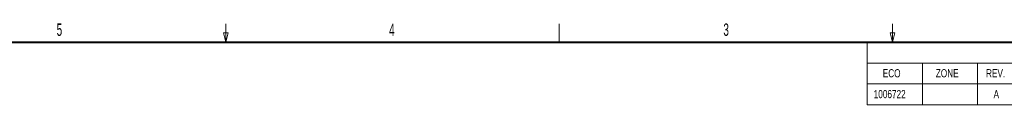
# Model space of a CAD drawing. Header units: millimetres. Extents: x 19 to 844, y 7 to 552.
# Tile 28 of 36: x 365 to 684, y 526 to 552. Entities that reach past the tile are written whole.
import ezdxf

# ---------------------------------------------------------------- set-up
doc = ezdxf.new("R2010")
doc.units = ezdxf.units.MM
doc.styles.add('SLDTEXTSTYLE0', font='TXT', dxfattribs={"width": 0.75})
doc.styles.add('SLDTEXTSTYLE1', font='TXT', dxfattribs={"width": 0.605})

# ---------------------------------------------------------------- blocks, each defined once
blk = doc.blocks.new('SW_TABLEANNOTATION_0')
at = {"color": 0, "linetype": 'Continuous', "lineweight": 0}
for p, q in [((0, 0), (0, -20.25)), ((198.78, 0), (0, 0)), ((198.78, -20.25), (198.78, 0)), ((0, -6.75), (198.78, -6.75)), ((18, -6.75), (18, -13.5)), ((35.78, -6.75), (35.78, -13.5)), ((48.78, -6.75), (48.78, -13.5)), ((148.78, -6.75), (148.78, -13.5)), ((173.78, -6.75), (173.78, -13.5)), ((0, -13.5), (198.78, -13.5)), ((18, -13.5), (18, -20.25)), ((35.78, -13.5), (35.78, -20.25)), ((48.78, -13.5), (48.78, -20.25)), ((148.78, -13.5), (148.78, -20.25)), ((173.78, -13.5), (173.78, -20.25)), ((0, -20.25), (198.78, -20.25))]:
    blk.add_line(p, q, dxfattribs=at)
at = {"color": 0, "linetype": 'Continuous', "lineweight": 0, "attachment_point": 1, "style": 'SLDTEXTSTYLE0'}
for s, insert, char_height in [('REVISIONS', (90.72, -1.98), 2.654), ('ECO', (5.08, -8.73), 2.654), ('ZONE', (22.25, -8.73), 2.654), ('REV.', (38.52, -8.73), 2.654), ('DESCRIPTION', (87.68, -8.73), 2.654), ('DATE', (156.95, -8.73), 2.654), ('APPROVED', (176.76, -8.73), 2.654), ('1006722', (2.14, -15.48), 2.654), ('A', (40.97, -15.48), 2.65), ('INITIAL RELEASE', (85.97, -15.48), 2.654), ('05-28-2015', (152.26, -15.48), 2.654), ('RD', (183.89, -15.48), 2.654)]:
    blk.add_mtext(s, dxfattribs=dict(at, insert=insert, char_height=char_height))

msp = doc.modelspace()

# ---------------------------------------------------------------- linework, layer by layer
at = {"color": 7, "linetype": 'Continuous', "lineweight": 0}
for p, q in [((431.8, 546.1), (431.8, 552.1)), ((539.75, 546.1), (539.75, 552.1)), ((647.7, 546.1), (647.7, 552.1)), ((431.8, 546.1), (431.05, 549.1)), ((431.05, 549.1), (432.55, 549.1)), ((431.8, 546.1), (432.55, 549.1)), ((647.7, 546.1), (646.95, 549.1)), ((646.95, 549.1), (648.45, 549.1)), ((647.7, 546.1), (648.45, 549.1))]:
    msp.add_line(p, q, dxfattribs=at)
at = {"color": 7, "linetype": 'Continuous', "lineweight": 40}
msp.add_line((25.4, 546.1), (838.2, 546.1), dxfattribs=at)

# ---------------------------------------------------------------- block references
at = {"color": 7, "linetype": 'Continuous', "lineweight": 0}
msp.add_blockref('SW_TABLEANNOTATION_0', (639.42, 546.1), dxfattribs=at)

# ---------------------------------------------------------------- texts
at = {"color": 7, "linetype": 'Continuous', "lineweight": 0, "char_height": 4, "attachment_point": 2, "style": 'SLDTEXTSTYLE1'}
for s, insert in [('5', (377.858, 552.159)), ('4', (485.531, 552.093)), ('3', (593.78, 552.164))]:
    msp.add_mtext(s, dxfattribs=dict(at, insert=insert))

doc.saveas('drawing.dxf')
